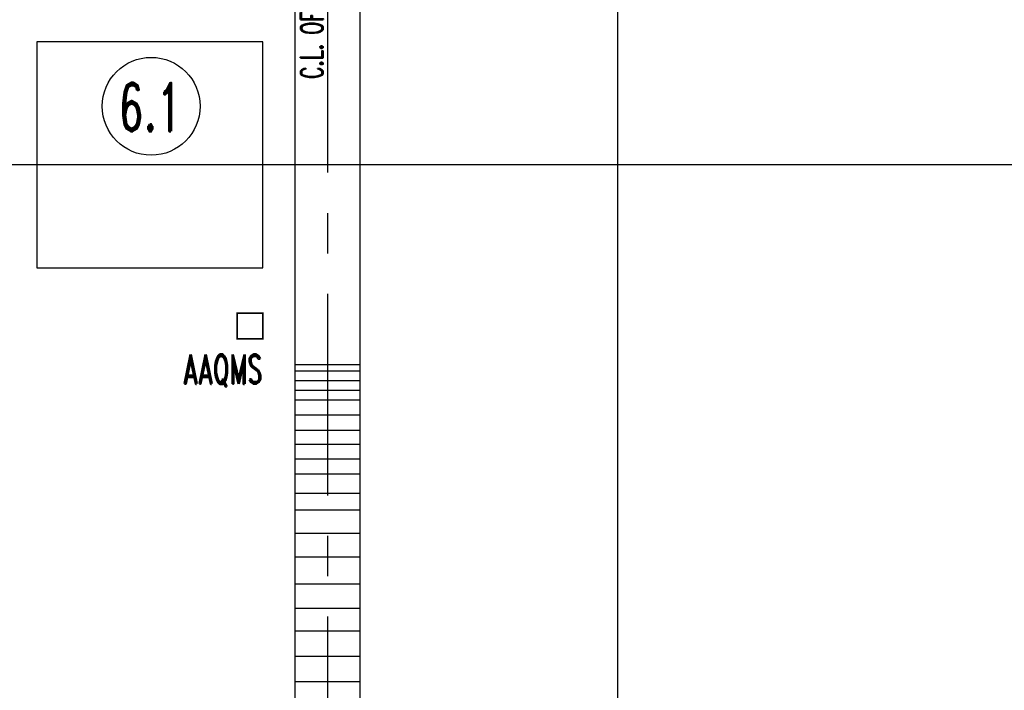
# Model space of a CAD drawing. Header units: inches. Extents: x -8998005 to 170525121, y -30058259 to 1575573.
# Tile 6 of 107: x 207320 to 359864, y -281442 to -177554. Entities that reach past the tile are written whole.
import ezdxf
from ezdxf.enums import TextEntityAlignment as Align

# ---------------------------------------------------------------- set-up
doc = ezdxf.new("R2010")
doc.units = ezdxf.units.IN
doc.header["$LTSCALE"] = 5
doc.header["$MEASUREMENT"] = 0
doc.linetypes.add('CENTER', pattern=[2, 1.25, -0.25, 0.25, -0.25])
for name, color, linetype in [('CANAL', 4, 'Continuous'), ('DIM', 7, 'Continuous'), ('TCE-ME-ROAD', 244, 'Continuous'), ('Text', 6, 'Continuous')]:
    doc.layers.add(name, color=color, linetype=linetype)
doc.styles.add('M1', font='ROMAND.shx', dxfattribs={"height": 6250})

msp = doc.modelspace()

# ---------------------------------------------------------------- linework, layer by layer
at = {"color": 6}
msp.add_lwpolyline([(245000.0000474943, -180974.9999957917), (210000.0000474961, -180974.9999957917), (210000.0000474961, -215974.9999957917), (245000.0000474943, -215974.9999957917)], close=True, dxfattribs=at)
at = {"color": 6, "const_width": 250}
msp.add_lwpolyline([(241000.0000474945, -222999.9999958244), (245000.0000474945, -222999.9999958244), (245000.0000474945, -226999.9999958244), (241000.0000474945, -226999.9999958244)], close=True, dxfattribs=at)
at = {"layer": 'CANAL', "color": 8}
for p, q in [((300000.0000479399, -799999.9999956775), (300000.0000479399, 1470818.601342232)), ((-597245.525260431, -199999.9999959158), (1664919.785810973, -199999.9999956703))]:
    msp.add_line(p, q, dxfattribs=at)
at = {"layer": 'DIM', "linetype": 'Continuous'}
msp.add_circle((227686.0421637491, -190966.391351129), 7580.372974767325, dxfattribs=at)
at = {"layer": 'TCE-ME-ROAD', "color": 11, "linetype": 'CENTER', "ltscale": 5000}
msp.add_line((255000.0000474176, -19999.99999582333), (255000.000046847, -569884.9575613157), dxfattribs=at)
at = {"layer": 'TCE-ME-ROAD', "linetype": 'Continuous'}
for points in [[(250000.0000475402, -486251.8819789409), (250000.0000475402, -110249.9999958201)], [(260000.0000471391, -145999.9999961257), (260000.0000471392, -486251.8819815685)]]:
    msp.add_lwpolyline(points, dxfattribs=at)
at = {"layer": 'Text'}
for p, q in [((260000.0000670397, -231028.6163444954), (250000.0000271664, -231028.6163447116)), ((260000.0000670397, -232010.786840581), (250000.0000271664, -232010.7868407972)), ((260000.0000642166, -233495.2352189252), (250000.000026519, -233495.235218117)), ((260000.000022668, -234979.683598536), (250000.0000810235, -234979.6835987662)), ((260000.0000708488, -236511.2270154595), (250000.0000774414, -236511.2270158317)), ((260000.0000551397, -238822.384266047), (250000.0000623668, -238822.38426759)), ((260000.0000277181, -241202.9112357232), (250000.0000633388, -241202.9112393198)), ((260000.0000176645, -243341.2806049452), (250000.0000736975, -243341.280605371)), ((260000.0000282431, -245645.119032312), (250000.0000350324, -245645.1190313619)), ((260000.0000569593, -247944.8207337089), (250000.0000569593, -247944.8207331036)), ((260000.000052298, -250937.5832204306), (250000.0000758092, -250937.5832184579)), ((260000.0000709, -253520.1733679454), (250000.0000745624, -253520.1733662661)), ((260000.0000542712, -257151.5827788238), (250000.0000696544, -257151.5827780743)), ((260000.0000203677, -260823.4048219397), (250000.0000650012, -260823.4048220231)), ((260000.0000657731, -264990.3612026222), (250000.0000584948, -264990.3612092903)), ((260000.0000220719, -268743.008519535), (250000.0000783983, -268743.0085216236)), ((260000.00007024, -272293.910868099), (250000.0000475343, -272293.9108697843)), ((260000.0000629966, -276213.6182893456), (250000.0000717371, -276213.6182897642)), ((260000.0000572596, -280127.597937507), (250000.0000608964, -280127.597944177))]:
    msp.add_line(p, q, dxfattribs=at)

# ---------------------------------------------------------------- texts
at = {"layer": 'Text', "style": 'M1', "width": 0.6}
msp.add_text('C.L. OF ROAD E-255M', height=3500, rotation=90, dxfattribs=at).set_placement((254326.2509568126, -186711.9519575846, 41664))
msp.add_text('6.1', height=7500, dxfattribs=at).set_placement((227559.7696293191, -191090.0165357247), align=Align.MIDDLE)
msp.add_text('AAQMS', height=4500, dxfattribs=at).set_placement((232641.089724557, -233944.3954199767, 41664))

doc.saveas('drawing.dxf')
